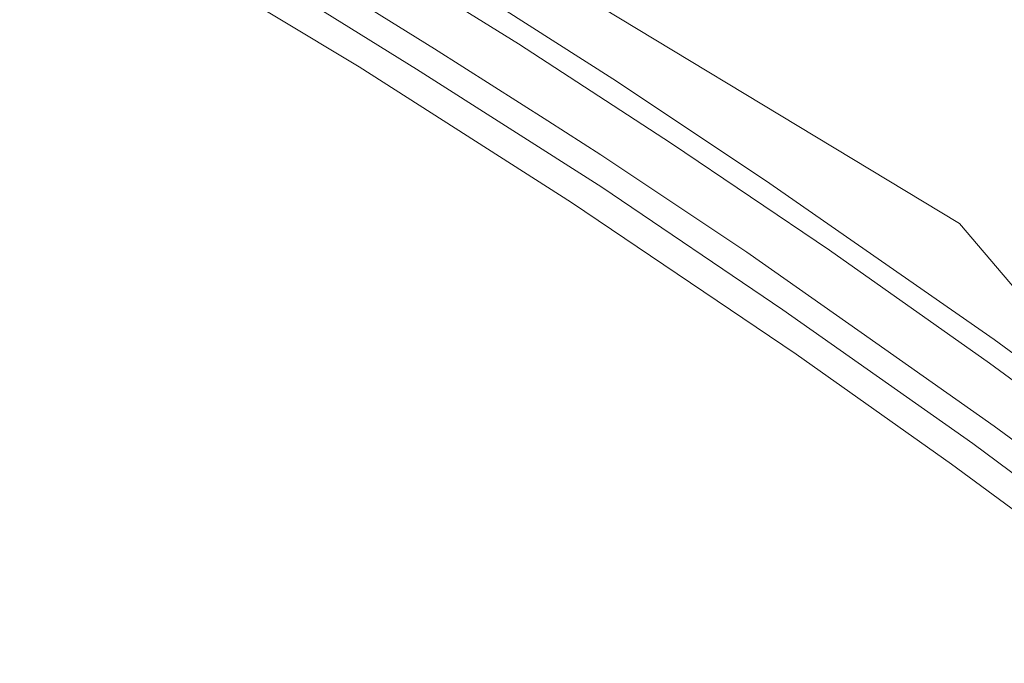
# Model space of a CAD drawing. Header units: metres. Extents: x -45 to 152, y -127 to 99.
# Tile 42 of 256: x -33.575 to -33.211, y -15.602 to -15.364. Entities that reach past the tile are written whole.
import ezdxf

# ---------------------------------------------------------------- set-up
doc = ezdxf.new("R2010")
doc.units = ezdxf.units.M
doc.layers.add('_OG 2 (2D)', color=7, linetype='Continuous', lineweight=9)
doc.layers.add('ACTES-Einrichtung Aufsicht.', color=7, linetype='Continuous', lineweight=9, true_color=0xa6a6a6)

# ---------------------------------------------------------------- blocks, each defined once
blk = doc.blocks.new('Group-95')
at = {"color": 255, "transparency": 33554559}
blk.add_wipeout([(-32.83217, -15.71978), (-32.84614, -15.76448), (-32.86301, -15.80817), (-32.8827, -15.85066), (-32.90513, -15.89177), (-32.93021, -15.93132), (-32.95782, -15.96915), (-32.98784, -16.00509), (-33.02016, -16.03898), (-33.07209, -16.08526), (-33.12827, -16.12626), (-33.18817, -16.16162), (-33.25122, -16.19099), (-33.31682, -16.21409), (-33.38436, -16.23071), (-33.4532, -16.24069), (-33.52268, -16.24393), (-33.54988, -16.21891), (-33.54225, -16.22081), (-33.53443, -16.22149), (-33.52659, -16.22093), (-33.51893, -16.21915), (-33.51165, -16.2162), (-33.50492, -16.21214), (-33.49891, -16.20707), (-33.49377, -16.20113), (-33.09857, -15.6643), (-33.09857, -15.6643), (-32.86904, -15.35252), (-32.86406, -15.34415), (-32.8608, -15.33498), (-32.85937, -15.32535), (-32.85984, -15.31563), (-32.86218, -15.30618), (-32.86631, -15.29737), (-32.87207, -15.28952), (-32.87924, -15.28293), (-32.83971, -15.31268), (-32.82589, -15.3624), (-32.81569, -15.41298), (-32.80917, -15.46416), (-32.80635, -15.51568), (-32.80726, -15.56728), (-32.81188, -15.61867), (-32.8202, -15.66959)], dxfattribs=at).dxf.layer = 'ACTES-Einrichtung Aufsicht.'
at = {"color": 255, "transparency": 33554687}
blk.add_wipeout([(-34.46964, -15.77454), (-34.48486, -15.76948), (-34.50011, -15.76449), (-34.51538, -15.75955), (-34.53066, -15.75468), (-34.54597, -15.74987), (-34.56129, -15.74512), (-34.57663, -15.74044), (-34.592, -15.73581), (-34.69895, -15.70544), (-34.80671, -15.67805), (-34.91518, -15.65365), (-35.02428, -15.63226), (-35.13394, -15.6139), (-35.24406, -15.59858), (-35.35457, -15.58632), (-35.46537, -15.57713), (-35.4728, -15.57423), (-35.47968, -15.57018), (-35.48583, -15.56508), (-35.49108, -15.55908), (-35.49532, -15.55231), (-35.49842, -15.54496), (-35.50031, -15.53721), (-35.50095, -15.52925), (-35.50095, -15.52919), (-35.50095, -15.52913), (-35.50095, -15.52906), (-35.50095, -15.529), (-35.50095, -15.52893), (-35.50095, -15.52887), (-35.50095, -15.52881), (-35.50095, -15.52874), (-35.50095, -14.475), (-35.4999, -14.46532), (-35.497, -14.45603), (-35.49235, -14.44748), (-35.48613, -14.43999), (-35.47858, -14.43384), (-35.46998, -14.42928), (-35.46066, -14.42647), (-35.45097, -14.42551), (-35.10676, -14.44059), (-34.76483, -14.48294), (-34.42734, -14.55229), (-34.09641, -14.6482), (-33.77414, -14.77006), (-33.46256, -14.91712), (-33.16362, -15.08844), (-32.87923, -15.28294), (-32.87917, -15.28298), (-32.87911, -15.28303), (-32.87905, -15.28307), (-32.87899, -15.28312), (-32.87892, -15.28317), (-32.87886, -15.28321), (-32.8788, -15.28326), (-32.87874, -15.28331), (-32.87924, -15.28293), (-32.87207, -15.28952), (-32.86631, -15.29737), (-32.86218, -15.30618), (-32.85984, -15.31563), (-32.85937, -15.32535), (-32.8608, -15.33498), (-32.86406, -15.34415), (-32.86904, -15.35252), (-33.49377, -16.20113), (-33.49891, -16.20707), (-33.50492, -16.21214), (-33.51165, -16.2162), (-33.51893, -16.21915), (-33.52659, -16.22093), (-33.53443, -16.22149), (-33.54225, -16.22081), (-33.54988, -16.21891), (-33.65824, -16.15072), (-33.76871, -16.08602), (-33.88119, -16.02488), (-33.99557, -15.96735), (-34.11172, -15.9135), (-34.22953, -15.86338), (-34.34888, -15.81704)], dxfattribs=at).dxf.layer = 'ACTES-Einrichtung Aufsicht.'
at = {"color": 255, "transparency": 33554559}
blk.add_wipeout([(-33.22788, -15.43889), (-33.15206, -15.528), (-33.15161, -15.52967), (-33.15523, -15.53567), (-33.14037, -15.56926), (-33.13995, -15.57098), (-33.14458, -15.57839), (-33.14722, -15.57638), (-33.14891, -15.57919), (-33.14617, -15.58128), (-33.14953, -15.58678), (-33.15096, -15.58703), (-33.17144, -15.57155), (-33.23077, -15.52789), (-33.28818, -15.48719), (-33.37129, -15.43111), (-33.44982, -15.38099), (-33.51158, -15.34373), (-33.54968, -15.32105), (-33.59122, -15.29753), (-33.64128, -15.26965), (-33.67524, -15.25142), (-33.73936, -15.21821), (-33.779, -15.19844), (-33.83323, -15.17232), (-33.85071, -15.16413), (-33.85125, -15.16265), (-33.84796, -15.15714), (-33.84483, -15.1586), (-33.84313, -15.15579), (-33.84626, -15.15434), (-33.84172, -15.14682), (-33.84006, -15.14639), (-33.80336, -15.14396), (-33.79977, -15.13801), (-33.79805, -15.13759), (-33.6839, -15.16329), (-33.5051, -15.27135), (-33.40668, -15.33083)], dxfattribs=at).dxf.layer = 'ACTES-Einrichtung Aufsicht.'
at = {"layer": 'ACTES-Einrichtung Aufsicht.', "flags": 128}
for points in [[(-33.17144, -15.57155), (-33.23077, -15.52789), (-33.28818, -15.48719), (-33.37129, -15.43111), (-33.44982, -15.38099), (-33.51158, -15.34373), (-33.54968, -15.32105), (-33.59122, -15.29753)], [(-33.6839, -15.16329), (-33.5051, -15.27135), (-33.40668, -15.33083), (-33.22788, -15.43889), (-33.15206, -15.528)]]:
    blk.add_lwpolyline(points, dxfattribs=at)
at = {"color": 255, "transparency": 33554559}
blk.add_wipeout([(-33.15206, -15.528), (-33.15164, -15.52972), (-33.15523, -15.53567), (-33.21673, -15.4905), (-33.27591, -15.4488), (-33.33432, -15.40927), (-33.39094, -15.37243), (-33.46951, -15.32362), (-33.52962, -15.28805), (-33.59741, -15.24968), (-33.65968, -15.21603), (-33.72564, -15.182), (-33.80336, -15.14396), (-33.79977, -15.13801), (-33.79805, -15.13759), (-33.73738, -15.16721), (-33.69444, -15.18915), (-33.6449, -15.21504), (-33.59065, -15.24429), (-33.52396, -15.28208), (-33.46507, -15.31696), (-33.40811, -15.35207), (-33.35599, -15.38543), (-33.29951, -15.42305), (-33.21504, -15.48183)], dxfattribs=at).dxf.layer = 'ACTES-Einrichtung Aufsicht.'
at = {"layer": 'ACTES-Einrichtung Aufsicht.', "flags": 128}
blk.add_lwpolyline([(-33.15523, -15.53567), (-33.21673, -15.4905), (-33.27591, -15.4488), (-33.33432, -15.40927), (-33.39094, -15.37243), (-33.46951, -15.32362), (-33.52962, -15.28805), (-33.59741, -15.24968), (-33.65968, -15.21603), (-33.72564, -15.182), (-33.80336, -15.14396), (-33.79977, -15.13801), (-33.79805, -15.13759), (-33.73738, -15.16721), (-33.69444, -15.18915), (-33.6449, -15.21504), (-33.59065, -15.24429), (-33.52396, -15.28208), (-33.46507, -15.31696), (-33.40811, -15.35207), (-33.35599, -15.38543), (-33.29951, -15.42305), (-33.21504, -15.48183), (-33.15206, -15.528)], dxfattribs=at)
at = {"color": 255, "transparency": 33554559}
blk.add_wipeout([(-33.1446, -15.57839), (-33.22291, -15.52029), (-33.29321, -15.47086), (-33.36011, -15.42552), (-33.42869, -15.38181), (-33.48389, -15.34742), (-33.55034, -15.30847), (-33.61748, -15.27074), (-33.68884, -15.23238), (-33.75374, -15.19892), (-33.8017, -15.17542), (-33.84619, -15.15422), (-33.84173, -15.14685), (-33.84, -15.14643), (-33.71812, -15.2062), (-33.65352, -15.24008), (-33.59177, -15.27331), (-33.54172, -15.30208), (-33.47878, -15.33897), (-33.42202, -15.37433), (-33.38005, -15.40092), (-33.36041, -15.41352), (-33.30647, -15.44956), (-33.26415, -15.4792), (-33.21497, -15.51381), (-33.17651, -15.54205), (-33.14037, -15.56926), (-33.13995, -15.57098), (-33.14458, -15.57839)], dxfattribs=at).dxf.layer = 'ACTES-Einrichtung Aufsicht.'
at = {"layer": 'ACTES-Einrichtung Aufsicht.', "flags": 128}
for points in [[(-33.1446, -15.57839), (-33.22291, -15.52029), (-33.29321, -15.47086), (-33.36011, -15.42552), (-33.42869, -15.38181), (-33.48389, -15.34742), (-33.55034, -15.30847), (-33.61748, -15.27074)], [(-33.59177, -15.27331), (-33.54172, -15.30208), (-33.47878, -15.33897), (-33.42202, -15.37433), (-33.38005, -15.40092), (-33.36041, -15.41352), (-33.30647, -15.44956), (-33.26415, -15.4792), (-33.21497, -15.51381), (-33.17651, -15.54205)]]:
    blk.add_lwpolyline(points, dxfattribs=at)
blk = doc.blocks.new('Group-101')
at = {"layer": 'ACTES-Einrichtung Aufsicht.'}
blk.add_blockref('Group-95', (0, 0), dxfattribs=at)
blk = doc.blocks.new('OG 2 (2D)')
at = {"layer": 'ACTES-Einrichtung Aufsicht.'}
blk.add_blockref('Group-101', (0, 0), dxfattribs=at)

msp = doc.modelspace()

# ---------------------------------------------------------------- block references
at = {"layer": '_OG 2 (2D)'}
msp.add_blockref('OG 2 (2D)', (0, 0), dxfattribs=at)

doc.saveas('drawing.dxf')
